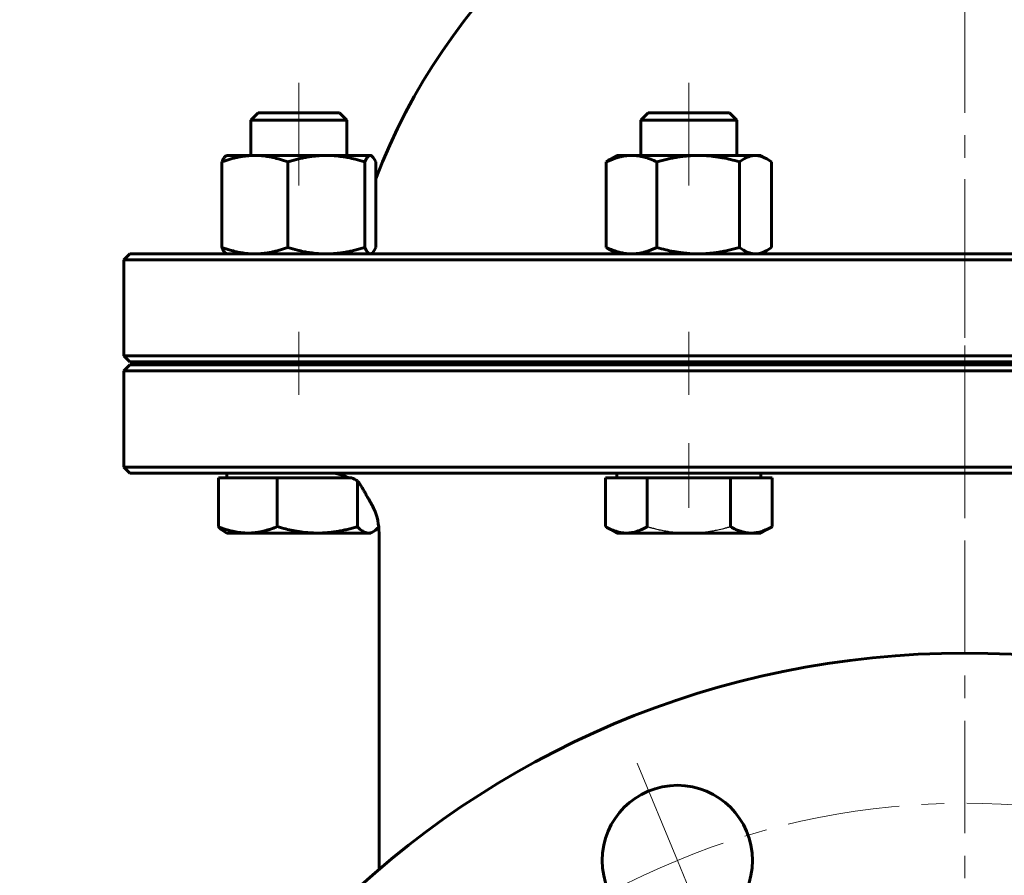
# Model space of a CAD drawing. Header units: millimetres. Extents: x 0 to 594, y 0 to 420.
# Tile 11 of 15: x 369 to 435, y 215 to 272. Entities that reach past the tile are written whole.
import ezdxf

# ---------------------------------------------------------------- set-up
doc = ezdxf.new("R2010")
doc.units = ezdxf.units.MM
for name, pattern in [('K5LT-1', [0]), ('K5LT_AXLED', [12, 7.5, -1.5, 1.5, -1.5]), ('K5LT_BASIC', [0]), ('K5LT_THIN', [0])]:
    doc.linetypes.add(name, pattern=pattern)
doc.layers.add('Системный слой', color=7, linetype='Continuous')
doc.layers.add('Системный слой (1)', color=7, linetype='Continuous', true_color=0x6c6c6c)
doc.styles.add('KDIMTEXTSTYLE', font='txt', dxfattribs={"width": 0.96, "oblique": 15, "height": 5})
doc.styles.add('KTEXTSTYLE', font='txt', dxfattribs={"width": 0.96, "height": 5})
doc.dimstyles.new('KDIMSTYLE (0.40)', dxfattribs={"dimtxt": 5, "dimasz": 1, "dimexe": 2, "dimexo": 0, "dimgap": 1, "dimtad": 1, "dimlfac": 2.5, "dimtxsty": 'KDIMTEXTSTYLE', "dimsah": 1, "dimcen": 0, "dimdle": 1, "dimadec": 0, "dimazin": 0, "dimtfac": 0.667, "dimtmove": 0, "dimatfit": 3, "dimfxl": 1, "dimtvp": 1, "dimtolj": 1, "dimtzin": 0, "dimarcsym": 0})

# ---------------------------------------------------------------- blocks, each defined once
blk = doc.blocks.new('U47')
at = {"layer": 'Системный слой (1)', "color": 143, "linetype": 'K5LT_BASIC', "lineweight": 60, "true_color": 0x33acca}
for start, end in [(23.89401, 31.93687), (0, 23.89401)]:
    blk.add_arc((389.335, 238.162), 4, start, end, dxfattribs=at)
blk = doc.blocks.new('U54')
at = {"layer": 'Системный слой (1)', "color": 143, "linetype": 'K5LT_BASIC', "lineweight": 60, "true_color": 0x33acca}
for start, end in [(106.60152, 159.04859), (20.93284, 73.39848)]:
    blk.add_arc((432.335, 246.743), 42, start, end, dxfattribs=at)
blk = doc.blocks.new('U56')
at = {"layer": 'Системный слой (1)', "color": 143, "linetype": 'K5LT_BASIC', "lineweight": 60, "true_color": 0x33acca}
for p, q in [((393.013, 256.998), (393.112, 257.191)), ((392.747, 256.762), (392.775, 256.765)), ((392.775, 256.765), (392.803, 256.773)), ((392.803, 256.773), (392.831, 256.787)), ((392.831, 256.787), (392.921, 256.865)), ((392.921, 256.865), (393.013, 256.998))]:
    blk.add_line(p, q, dxfattribs=at)
blk = doc.blocks.new('U57')
at = {"layer": 'Системный слой (1)', "color": 143, "linetype": 'K5LT_BASIC', "lineweight": 60, "true_color": 0x33acca}
for p, q in [((419.164, 256.992), (419.264, 257.053)), ((419.264, 257.053), (419.364, 257.119)), ((419.364, 257.119), (419.462, 257.191)), ((418.399, 256.762), (418.648, 256.787)), ((418.648, 256.787), (418.903, 256.864)), ((418.903, 256.864), (419.164, 256.992))]:
    blk.add_line(p, q, dxfattribs=at)
blk = doc.blocks.new('U60')
at = {"layer": 'Системный слой (1)', "color": 143, "linetype": 'K5LT_BASIC', "lineweight": 60, "true_color": 0x33acca}
for p, q in [((418.458, 263.321), (418.399, 263.322)), ((418.708, 263.283), (418.458, 263.321)), ((418.963, 263.195), (418.708, 263.283)), ((419.164, 263.092), (418.963, 263.195)), ((419.261, 263.034), (419.164, 263.092)), ((419.36, 262.967), (419.261, 263.034)), ((419.462, 262.893), (419.36, 262.967))]:
    blk.add_line(p, q, dxfattribs=at)
blk = doc.blocks.new('U62')
at = {"layer": 'Системный слой (1)', "color": 143, "linetype": 'K5LT_BASIC', "lineweight": 60, "true_color": 0x33acca}
for p, q in [((392.775, 263.319), (392.747, 263.322)), ((392.803, 263.311), (392.775, 263.319)), ((392.831, 263.298), (392.803, 263.311)), ((392.853, 263.284), (392.831, 263.298)), ((392.943, 263.192), (392.853, 263.284)), ((393.037, 263.045), (392.943, 263.192)), ((393.112, 262.893), (393.037, 263.045))]:
    blk.add_line(p, q, dxfattribs=at)
blk = doc.blocks.new('U71')
at = {"layer": 'Системный слой (1)', "color": 143, "linetype": 'K5LT_BASIC', "lineweight": 60, "true_color": 0x33acca}
for p, q in [((392.625, 238.162), (392.736, 238.173)), ((392.736, 238.173), (392.847, 238.206)), ((392.847, 238.206), (392.958, 238.26)), ((392.958, 238.26), (393.073, 238.336)), ((393.073, 238.336), (393.192, 238.436)), ((393.192, 238.436), (393.315, 238.561))]:
    blk.add_line(p, q, dxfattribs=at)
blk = doc.blocks.new('U75')
at = {"layer": 'Системный слой (1)', "color": 143, "linetype": 'K5LT_BASIC', "lineweight": 60, "true_color": 0x33acca}
for p, q in [((390.454, 242.124), (389.963, 242.162)), ((390.904, 242.014), (390.454, 242.124)), ((391.306, 241.842), (390.904, 242.014))]:
    blk.add_line(p, q, dxfattribs=at)
blk = doc.blocks.new('U80')
at = {"layer": 'Системный слой (1)', "color": 30, "linetype": 'K5LT_AXLED', "lineweight": 18, "true_color": 0xff8000}
blk.add_line((432.335, 170.162), (432.335, 392.162), dxfattribs=at)
blk = doc.blocks.new('D5')
at = {"layer": 'Системный слой (1)'}
for points in [[(475.91, 203.728), (479.427, 207.343), (475.095, 204.761), (475.895, 204.554)], [(385.244, 132.982), (389.576, 135.563), (388.776, 135.77), (388.76, 136.597)]]:
    blk.add_hatch(color=7, dxfattribs=at).paths.add_polyline_path(points)
at = {"layer": 'Системный слой (1)', "color": 7, "linetype": 'K5LT_THIN', "lineweight": 18, "true_color": 0xffffff}
for p, q in [((479.427, 207.343), (499.121, 222.892)), ((499.121, 222.892), (517.509, 222.892)), ((385.244, 132.982), (479.427, 207.343)), ((475.095, 204.761), (479.427, 207.343)), ((479.427, 207.343), (475.91, 203.728)), ((475.895, 204.554), (475.095, 204.761)), ((475.91, 203.728), (475.895, 204.554)), ((385.244, 132.982), (388.76, 136.597)), ((388.76, 136.597), (388.776, 135.77)), ((388.776, 135.77), (389.576, 135.563)), ((389.576, 135.563), (385.244, 132.982))]:
    blk.add_line(p, q, dxfattribs=at)
blk.add_wipeout([(501.121, 223.892), (501.121, 231.274), (514.933, 231.274), (514.933, 223.892)]).dxf.layer = 'Системный слой (1)'
at = {"layer": 'Системный слой (1)', "color": 7, "char_height": 5, "attachment_point": 1, "style": 'KTEXTSTYLE'}
for s, insert in [('\\fArial|b0|c204|p34;\\H5.0;\\W1.000;\\Q15;\\fGOST Type AU|b0|i0|c204|p34;\\Q15;\\W0.960;⌀', (501.121, 230.479)), ('\\fArial|b0|c204|p34;\\H5.0;\\W1.000;\\Q15;\\fGOST Type AU|b0|i0|c204|p34;\\Q15;\\W0.960;300', (504.428, 230.479))]:
    blk.add_mtext(s, dxfattribs=dict(at, insert=insert))
blk = doc.blocks.new('KDIMARROW_01')
at = {"layer": 'Системный слой'}
blk.add_hatch(color=0, dxfattribs=at).paths.add_polyline_path([(0, 0), (-5, 0.658), (-4.5, 0), (-5, -0.658)])
at = {"layer": 'Системный слой', "color": 0, "linetype": 'K5LT_THIN', "lineweight": 18}
for p, q in [((-4.5, 0), (-5, 0.658)), ((-5, 0.658), (0, 0)), ((0, 0), (-5, -0.658)), ((-5, -0.658), (-4.5, 0))]:
    blk.add_line(p, q, dxfattribs=at)
at = {"layer": 'Системный слой (1)', "color": 0, "linetype": 'K5LT_THIN', "lineweight": 18}
blk.add_line((136.805, 170.162), (136.405, 170.162), dxfattribs=at)
blk = doc.blocks.new('D6')
at = {"layer": 'Системный слой (1)'}
for points in [[(409.5, 201.29), (405.95, 204.872), (408.452, 200.493), (408.673, 201.29)], [(458.72, 135.452), (456.219, 139.831), (455.997, 139.035), (455.171, 139.034)]]:
    blk.add_hatch(color=7, dxfattribs=at).paths.add_polyline_path(points)
at = {"layer": 'Системный слой (1)', "color": 7, "linetype": 'K5LT_THIN', "lineweight": 18, "true_color": 0xffffff}
for p, q in [((405.95, 204.872), (409.5, 201.29)), ((408.452, 200.493), (405.95, 204.872)), ((405.95, 204.872), (458.72, 135.452)), ((408.673, 201.29), (408.452, 200.493)), ((409.5, 201.29), (408.673, 201.29)), ((455.997, 139.035), (456.219, 139.831)), ((456.219, 139.831), (458.72, 135.452)), ((455.171, 139.034), (455.997, 139.035)), ((458.72, 135.452), (455.171, 139.034)), ((458.72, 135.452), (477.408, 110.869)), ((477.408, 110.869), (495.002, 110.869))]:
    blk.add_line(p, q, dxfattribs=at)
blk.add_wipeout([(479.408, 111.869), (479.408, 119.251), (492.458, 119.251), (492.458, 111.869)]).dxf.layer = 'Системный слой (1)'
at = {"layer": 'Системный слой (1)', "color": 7, "char_height": 5, "attachment_point": 1, "style": 'KTEXTSTYLE'}
for s, insert in [('\\fArial|b0|c204|p34;\\H5.0;\\W1.000;\\Q15;\\fGOST Type AU|b0|i0|c204|p34;\\Q15;\\W0.960;⌀', (479.408, 118.457)), ('\\fArial|b0|c204|p34;\\H5.0;\\W1.000;\\Q15;\\fGOST Type AU|b0|i0|c204|p34;\\Q15;\\W0.960;218', (482.715, 118.457))]:
    blk.add_mtext(s, dxfattribs=dict(at, insert=insert))
blk = doc.blocks.new('U82')
at = {"layer": 'Системный слой (1)', "color": 30, "linetype": 'K5LT_AXLED', "lineweight": 18, "true_color": 0xff8000}
for p, q in [((413.201, 216.356), (410.522, 222.823)), ((415.88, 209.889), (413.201, 216.356))]:
    blk.add_line(p, q, dxfattribs=at)
for start, end in [(67.5, 112.5), (112.5, 157.5)]:
    blk.add_arc((432.335, 170.162), 50, start, end, dxfattribs=at)

msp = doc.modelspace()

# ---------------------------------------------------------------- linework, layer by layer
at = {"layer": 'Системный слой (1)', "color": 30, "linetype": 'K5LT_AXLED', "lineweight": 18, "true_color": 0xff8000}
for p, q in [((387.989, 268.1622), (387.989, 261.3222)), ((432.3352, 240.1622), (432.3352, 261.7317)), ((387.989, 251.5622), (387.989, 247.3622)), ((413.9664, 251.5622), (413.9664, 247.3622)), ((413.9664, 244.1622), (413.9664, 239.8421))]:
    msp.add_line(p, q, dxfattribs=at)
at = {"layer": 'Системный слой (1)', "color": 143, "linetype": 'K5LT_BASIC', "lineweight": 60, "true_color": 0x33acca}
for p, q in [((385.2798, 266.1622), (384.789, 265.6714)), ((384.789, 265.6714), (390.2517, 265.6714)), ((384.789, 263.3222), (384.789, 265.6714)), ((390.6982, 266.1622), (385.2798, 266.1622)), ((390.2517, 265.6714), (391.189, 265.6714)), ((390.6982, 266.1622), (391.189, 265.6714)), ((391.189, 263.3222), (391.189, 265.6714)), ((411.2572, 266.1622), (410.7664, 265.6714)), ((410.7664, 263.3222), (410.7664, 265.6714)), ((410.7664, 265.6714), (417.1664, 265.6714)), ((416.6757, 266.1622), (411.2572, 266.1622)), ((416.6757, 266.1622), (417.1664, 265.6714)), ((417.1664, 263.3222), (417.1664, 265.6714)), ((383.189, 263.3222), (383.1469, 263.2978)), ((383.189, 263.3222), (385.0626, 263.3222)), ((385.0626, 263.3222), (389.8208, 263.3222)), ((389.8208, 263.3222), (392.7472, 263.3222)), ((392.7472, 263.3222), (392.789, 263.3222)), ((392.789, 263.3222), (392.8311, 263.2978)), ((409.1664, 263.3222), (408.7684, 263.0924)), ((409.1664, 263.3222), (410.155, 263.3222)), ((410.155, 263.3222), (414.5875, 263.3222)), ((414.5875, 263.3222), (418.3989, 263.3222)), ((418.3989, 263.3222), (418.7664, 263.3222)), ((418.7664, 263.3222), (419.1644, 263.0924)), ((382.8659, 262.8934), (382.8659, 257.1909)), ((387.2593, 262.8934), (387.2593, 257.1909)), ((392.3823, 262.8934), (392.3823, 257.1909)), ((393.1121, 262.8934), (393.1121, 257.1909)), ((408.4704, 262.8934), (408.4704, 257.1909)), ((411.8395, 262.8934), (411.8395, 257.1909)), ((417.3355, 262.8934), (417.3355, 257.1909)), ((419.4624, 262.8934), (419.4624, 257.1909)), ((376.7352, 256.7622), (376.3352, 256.3622)), ((487.9352, 256.7622), (376.7352, 256.7622)), ((383.189, 256.7622), (383.1469, 256.7865)), ((392.789, 256.7622), (392.8311, 256.7865)), ((409.1664, 256.7622), (408.7684, 256.9919)), ((418.7664, 256.7622), (419.1644, 256.9919)), ((376.3352, 249.9622), (376.3352, 256.3622)), ((376.3352, 256.3622), (488.3352, 256.3622)), ((488.3352, 249.9622), (376.3352, 249.9622)), ((376.7352, 249.5622), (376.3352, 249.9622)), ((376.7352, 249.3622), (376.3352, 248.9622)), ((376.7352, 249.5622), (487.9352, 249.5622)), ((487.9352, 249.3622), (376.7352, 249.3622)), ((384.789, 249.3622), (384.789, 249.5622)), ((391.189, 249.3622), (391.189, 249.5622)), ((392.3352, 249.3622), (392.3352, 249.5622)), ((410.7664, 249.3622), (410.7664, 249.5622)), ((417.1664, 249.3622), (417.1664, 249.5622)), ((376.3352, 248.9622), (488.3352, 248.9622)), ((376.3352, 242.5622), (376.3352, 248.9622)), ((488.3352, 242.5622), (376.3352, 242.5622)), ((376.7352, 242.1622), (376.3352, 242.5622)), ((376.7352, 242.1622), (487.9352, 242.1622)), ((383.189, 241.8421), (383.189, 242.1622)), ((409.1664, 241.8421), (409.1664, 242.1622)), ((418.7664, 241.8421), (418.7664, 242.1622)), ((382.6353, 241.8421), (384.5949, 241.8421)), ((382.6353, 241.8421), (382.6353, 238.5908)), ((384.5949, 241.8421), (386.5545, 241.8421)), ((386.5545, 241.8421), (389.2313, 241.8421)), ((386.5545, 241.8421), (386.5545, 238.5908)), ((389.2313, 241.8421), (391.5051, 241.8421)), ((391.9082, 241.6366), (391.9082, 238.5908)), ((408.4239, 241.8421), (408.4239, 238.5908)), ((408.4239, 241.8421), (409.8095, 241.8421)), ((409.8095, 241.8421), (411.1951, 241.8421)), ((411.1951, 241.8421), (411.1951, 238.5908)), ((411.1951, 241.8421), (413.9664, 241.8421)), ((413.9664, 241.8421), (416.7377, 241.8421)), ((416.7377, 241.8421), (416.7377, 238.5908)), ((416.7377, 241.8421), (418.1233, 241.8421)), ((418.1233, 241.8421), (419.509, 241.8421)), ((419.509, 241.8421), (419.509, 238.5908)), ((383.189, 238.1621), (383.0197, 238.2599)), ((384.5949, 238.1621), (383.189, 238.1621)), ((389.2313, 238.1621), (384.5949, 238.1621)), ((392.6254, 238.1621), (389.2313, 238.1621)), ((392.789, 238.1621), (392.6254, 238.1621)), ((392.789, 238.1621), (392.9583, 238.2599)), ((393.3352, 235.4064), (393.3352, 238.1622)), ((409.1664, 238.1621), (408.4239, 238.5908)), ((409.8095, 238.1621), (409.1664, 238.1621)), ((413.9664, 238.1621), (409.8095, 238.1621)), ((418.1233, 238.1621), (413.9664, 238.1621)), ((418.7664, 238.1621), (418.1233, 238.1621)), ((418.7664, 238.1621), (419.509, 238.5908)), ((393.3352, 215.7582), (393.3352, 235.4064))]:
    msp.add_line(p, q, dxfattribs=at)
for centre, radius in [((432.3352, 170.1622), 60), ((413.201, 216.3561), 5)]:
    msp.add_circle(centre, radius, dxfattribs=at)
for points, knots in [([(385.0626, 263.3222), (384.9669, 263.3222), (384.7789, 263.3171), (384.4987, 263.2942), (384.2278, 263.2584), (383.9626, 263.2106), (383.6985, 263.1513), (383.43, 263.0797), (383.153, 262.9945), (382.9631, 262.9288), (382.8659, 262.8934)], [0, 0, 0, 0, 1.5561945, 3.0194364, 4.4038421, 5.7276839, 7.0281179, 8.3245101, 9.6434552, 11, 11, 11, 11]), ([(382.8659, 262.8934), (382.8914, 262.9494), (382.9391, 263.0455), (383.004, 263.1527), (383.0636, 263.2302), (383.1101, 263.2741), (383.138, 263.2927), (383.1468, 263.2978)], [0, 0, 0, 0, 1.9873205, 3.838925, 5.4823064, 7.2028482, 8, 8, 8, 8]), ([(387.2593, 262.8934), (387.0694, 262.9626), (386.751, 263.0669), (386.3544, 263.1698), (386.0125, 263.2401), (385.6982, 263.2872), (385.3723, 263.316), (385.167, 263.3222), (385.0626, 263.3222)], [0, 0, 0, 0, 2.0992976, 3.6661943, 4.8141621, 6.3662407, 7.6678686, 9, 9, 9, 9]), ([(389.8208, 263.3222), (389.7092, 263.3222), (389.49, 263.3171), (389.1633, 263.2942), (388.8474, 263.2584), (388.5381, 263.2106), (388.2301, 263.1513), (387.9171, 263.0797), (387.594, 262.9945), (387.3726, 262.9288), (387.2593, 262.8934)], [0, 0, 0, 0, 1.5561945, 3.0194364, 4.4038421, 5.7276839, 7.0281179, 8.3245101, 9.6434552, 11, 11, 11, 11]), ([(392.3823, 262.8934), (392.1609, 262.9626), (391.7896, 263.0669), (391.3272, 263.1698), (390.9286, 263.2401), (390.562, 263.2872), (390.182, 263.316), (389.9426, 263.3222), (389.8208, 263.3222)], [0, 0, 0, 0, 2.0992976, 3.6661943, 4.8141621, 6.3662407, 7.6678686, 9, 9, 9, 9]), ([(392.7472, 263.3222), (392.7313, 263.3222), (392.7001, 263.3171), (392.6536, 263.2942), (392.6086, 263.2584), (392.5645, 263.2106), (392.5206, 263.1513), (392.476, 263.0797), (392.43, 262.9945), (392.3985, 262.9288), (392.3823, 262.8934)], [0, 0, 0, 0, 1.5561945, 3.0194364, 4.4038421, 5.7276839, 7.0281179, 8.3245101, 9.6434552, 11, 11, 11, 11]), ([(410.155, 263.3222), (410.0816, 263.3222), (409.9374, 263.3171), (409.7226, 263.2942), (409.5148, 263.2584), (409.3114, 263.2106), (409.1089, 263.1513), (408.903, 263.0797), (408.6906, 262.9945), (408.545, 262.9288), (408.4704, 262.8934)], [0, 0, 0, 0, 1.5561945, 3.0194364, 4.4038421, 5.7276839, 7.0281179, 8.3245101, 9.6434552, 11, 11, 11, 11]), ([(411.8395, 262.8934), (411.6939, 262.9626), (411.4497, 263.0669), (411.1456, 263.1698), (410.8835, 263.2401), (410.6424, 263.2872), (410.3925, 263.316), (410.2351, 263.3222), (410.155, 263.3222)], [0, 0, 0, 0, 2.0992976, 3.6661943, 4.8141621, 6.3662407, 7.6678686, 9, 9, 9, 9]), ([(414.5875, 263.3222), (414.4677, 263.3222), (414.2326, 263.3171), (413.8821, 263.2942), (413.5432, 263.2584), (413.2114, 263.2106), (412.881, 263.1513), (412.5452, 263.0797), (412.1987, 262.9945), (411.9611, 262.9288), (411.8395, 262.8934)], [0, 0, 0, 0, 1.5561945, 3.0194364, 4.4038421, 5.7276839, 7.0281179, 8.3245101, 9.6434552, 11, 11, 11, 11]), ([(417.3355, 262.8934), (417.1344, 262.952), (416.7636, 263.0508), (416.3243, 263.1459), (415.9765, 263.2079), (415.6487, 263.2567), (415.2796, 263.2963), (414.9115, 263.3181), (414.6857, 263.3222), (414.5875, 263.3222)], [0, 0, 0, 0, 1.9742513, 3.7680806, 4.7008541, 5.7979446, 7.4303614, 8.8873454, 10, 10, 10, 10]), ([(418.3989, 263.3222), (418.3526, 263.3222), (418.2616, 263.3171), (418.1259, 263.2942), (417.9948, 263.2584), (417.8664, 263.2106), (417.7385, 263.1513), (417.6086, 263.0797), (417.4745, 262.9945), (417.3825, 262.9288), (417.3355, 262.8934)], [0, 0, 0, 0, 1.5561945, 3.0194364, 4.4038421, 5.7276839, 7.0281179, 8.3245101, 9.6434552, 11, 11, 11, 11]), ([(383.1469, 256.7865), (383.1247, 256.7993), (383.085, 256.831), (383.0247, 256.9026), (382.9637, 256.9956), (382.9098, 257.097), (382.8759, 257.1689), (382.8659, 257.1909)], [0, 0, 0, 0, 1.995787, 3.5719003, 5.3286887, 7.2193529, 8, 8, 8, 8]), ([(382.8659, 257.1909), (383.0558, 257.1217), (383.3742, 257.0175), (383.7707, 256.9146), (384.1126, 256.8442), (384.427, 256.7971), (384.7528, 256.7683), (384.9582, 256.7622), (385.0626, 256.7622)], [0, 0, 0, 0, 2.0992976, 3.6661943, 4.8141621, 6.3662407, 7.6678686, 9, 9, 9, 9]), ([(385.0626, 256.7622), (385.1583, 256.7622), (385.3462, 256.7673), (385.6265, 256.7901), (385.8973, 256.826), (386.1626, 256.8737), (386.4267, 256.933), (386.6951, 257.0047), (386.9722, 257.0898), (387.1621, 257.1555), (387.2593, 257.1909)], [0, 0, 0, 0, 1.5561945, 3.0194364, 4.4038421, 5.7276839, 7.0281179, 8.3245101, 9.6434552, 11, 11, 11, 11]), ([(387.2593, 257.1909), (387.4806, 257.1217), (387.852, 257.0175), (388.3144, 256.9146), (388.713, 256.8442), (389.0796, 256.7971), (389.4596, 256.7683), (389.699, 256.7622), (389.8208, 256.7622)], [0, 0, 0, 0, 2.0992976, 3.6661943, 4.8141621, 6.3662407, 7.6678686, 9, 9, 9, 9]), ([(389.8208, 256.7622), (389.9324, 256.7622), (390.1516, 256.7673), (390.4783, 256.7901), (390.7942, 256.826), (391.1035, 256.8737), (391.4115, 256.933), (391.7245, 257.0047), (392.0476, 257.0898), (392.269, 257.1555), (392.3823, 257.1909)], [0, 0, 0, 0, 1.5561945, 3.0194364, 4.4038421, 5.7276839, 7.0281179, 8.3245101, 9.6434552, 11, 11, 11, 11]), ([(392.3823, 257.1909), (392.4139, 257.1217), (392.4668, 257.0175), (392.5326, 256.9146), (392.5894, 256.8442), (392.6416, 256.7971), (392.6958, 256.7683), (392.7299, 256.7622), (392.7472, 256.7622)], [0, 0, 0, 0, 2.0992976, 3.6661943, 4.8141621, 6.3662407, 7.6678686, 9, 9, 9, 9]), ([(408.7684, 256.9919), (408.6956, 257.034), (408.5961, 257.0985), (408.4973, 257.1706), (408.4704, 257.1909)], [0, 0, 0, 0, 3.6351707, 5, 5, 5, 5]), ([(408.4704, 257.1909), (408.616, 257.1217), (408.8602, 257.0175), (409.1643, 256.9146), (409.4265, 256.8442), (409.6676, 256.7971), (409.9174, 256.7683), (410.0749, 256.7622), (410.155, 256.7622)], [0, 0, 0, 0, 2.0992976, 3.6661943, 4.8141621, 6.3662407, 7.6678686, 9, 9, 9, 9]), ([(410.155, 256.7622), (410.2284, 256.7622), (410.3725, 256.7673), (410.5874, 256.7901), (410.7951, 256.826), (410.9985, 256.8737), (411.2011, 256.933), (411.4069, 257.0047), (411.6193, 257.0898), (411.765, 257.1555), (411.8395, 257.1909)], [0, 0, 0, 0, 1.5561945, 3.0194364, 4.4038421, 5.7276839, 7.0281179, 8.3245101, 9.6434552, 11, 11, 11, 11]), ([(411.8395, 257.1909), (412.0405, 257.1324), (412.4113, 257.0336), (412.8506, 256.9384), (413.1984, 256.8764), (413.5263, 256.8277), (413.8954, 256.788), (414.2634, 256.7662), (414.4893, 256.7622), (414.5875, 256.7622)], [0, 0, 0, 0, 1.9742513, 3.7680806, 4.7008541, 5.7979446, 7.4303614, 8.8873454, 10, 10, 10, 10]), ([(414.5875, 256.7622), (414.7072, 256.7622), (414.9423, 256.7673), (415.2929, 256.7901), (415.6317, 256.826), (415.9636, 256.8737), (416.294, 256.933), (416.6298, 257.0047), (416.9763, 257.0898), (417.2139, 257.1555), (417.3355, 257.1909)], [0, 0, 0, 0, 1.5561945, 3.0194364, 4.4038421, 5.7276839, 7.0281179, 8.3245101, 9.6434552, 11, 11, 11, 11]), ([(417.3355, 257.1909), (417.4274, 257.1217), (417.5815, 257.0175), (417.7735, 256.9146), (417.939, 256.8442), (418.0912, 256.7971), (418.249, 256.7683), (418.3484, 256.7622), (418.3989, 256.7622)], [0, 0, 0, 0, 2.0992976, 3.6661943, 4.8141621, 6.3662407, 7.6678686, 9, 9, 9, 9]), ([(391.9082, 241.6366), (391.9713, 241.5528), (392.0564, 241.4287), (392.1608, 241.2622), (392.247, 241.1195), (392.3105, 241.0094), (392.3537, 240.9332)], [0, 0, 0, 0, 2.9114403, 3.964337, 4.9270153, 7, 7, 7, 7]), ([(392.7285, 240.2784), (392.708, 240.3098), (392.6737, 240.3666), (392.6196, 240.4596), (392.5589, 240.5666), (392.4863, 240.6967), (392.4157, 240.8234), (392.3717, 240.9015), (392.3537, 240.9332)], [0, 0, 0, 0, 1.4401696, 2.4466887, 3.8874919, 5.8220487, 7.7035845, 9, 9, 9, 9]), ([(392.9898, 239.7811), (392.9582, 239.8524), (392.9246, 239.9229), (392.8573, 240.0544), (392.8225, 240.1147), (392.7849, 240.1831), (392.7805, 240.1903), (392.7604, 240.2245), (392.7442, 240.2513), (392.7285, 240.2784)], [0, 0, 0, 0, 2.2793472, 2.2793472, 4.3128704, 4.3128704, 4.5586944, 4.5586944, 5.4729011, 5.4729011, 5.4729011, 5.4729011]), ([(382.6353, 238.5908), (382.8047, 238.5217), (383.0887, 238.4174), (383.4425, 238.3145), (383.7475, 238.2442), (384.0279, 238.1971), (384.3186, 238.1683), (384.5017, 238.1621), (384.5949, 238.1621)], [0, 0, 0, 0, 2.0992976, 3.6661943, 4.8141621, 6.3662407, 7.6678686, 9, 9, 9, 9]), ([(383.0197, 238.2599), (382.9773, 238.2844), (382.8957, 238.3397), (382.7674, 238.4506), (382.6811, 238.5398), (382.6353, 238.5908)], [0, 0, 0, 0, 2.1204198, 3.9842351, 6, 6, 6, 6]), ([(384.5949, 238.1621), (384.6803, 238.1621), (384.8479, 238.1672), (385.0979, 238.1901), (385.3396, 238.2259), (385.5762, 238.2737), (385.8118, 238.333), (386.0512, 238.4046), (386.2984, 238.4898), (386.4678, 238.5555), (386.5545, 238.5908)], [0, 0, 0, 0, 1.5561945, 3.0194364, 4.4038421, 5.7276839, 7.0281179, 8.3245101, 9.6434552, 11, 11, 11, 11]), ([(386.5545, 238.5908), (386.7503, 238.5323), (387.1115, 238.4335), (387.5394, 238.3384), (387.8782, 238.2764), (388.1976, 238.2276), (388.5571, 238.188), (388.9157, 238.1662), (389.1357, 238.1621), (389.2313, 238.1621)], [0, 0, 0, 0, 1.9742513, 3.7680806, 4.7008541, 5.7979446, 7.4303614, 8.8873454, 10, 10, 10, 10]), ([(389.2313, 238.1621), (389.348, 238.1621), (389.577, 238.1672), (389.9185, 238.1901), (390.2486, 238.2259), (390.5718, 238.2737), (390.8936, 238.333), (391.2207, 238.4046), (391.5583, 238.4898), (391.7898, 238.5555), (391.9082, 238.5908)], [0, 0, 0, 0, 1.5561945, 3.0194364, 4.4038421, 5.7276839, 7.0281179, 8.3245101, 9.6434552, 11, 11, 11, 11]), ([(391.9082, 238.5908), (391.9702, 238.5217), (392.0741, 238.4174), (392.2036, 238.3145), (392.3153, 238.2442), (392.4179, 238.1971), (392.5243, 238.1683), (392.5913, 238.1621), (392.6254, 238.1621)], [0, 0, 0, 0, 2.0992976, 3.6661943, 4.8141621, 6.3662407, 7.6678686, 9, 9, 9, 9]), ([(408.4239, 238.5908), (408.5436, 238.5217), (408.7445, 238.4174), (408.9946, 238.3145), (409.2103, 238.2442), (409.4086, 238.1971), (409.6141, 238.1683), (409.7436, 238.1621), (409.8095, 238.1621)], [0, 0, 0, 0, 2.0992976, 3.6661943, 4.8141621, 6.3662407, 7.6678686, 9, 9, 9, 9]), ([(409.8095, 238.1621), (409.8699, 238.1621), (409.9884, 238.1672), (410.1652, 238.1901), (410.336, 238.2259), (410.5034, 238.2737), (410.67, 238.333), (410.8393, 238.4046), (411.014, 238.4898), (411.1338, 238.5555), (411.1951, 238.5908)], [0, 0, 0, 0, 1.5561945, 3.0194364, 4.4038421, 5.7276839, 7.0281179, 8.3245101, 9.6434552, 11, 11, 11, 11]), ([(416.7377, 238.5908), (416.8575, 238.5217), (417.0583, 238.4174), (417.3085, 238.3145), (417.5241, 238.2442), (417.7224, 238.1971), (417.928, 238.1683), (418.0575, 238.1621), (418.1233, 238.1621)], [0, 0, 0, 0, 2.0992976, 3.6661943, 4.8141621, 6.3662407, 7.6678686, 9, 9, 9, 9]), ([(418.1233, 238.1621), (418.1837, 238.1621), (418.3023, 238.1672), (418.479, 238.1901), (418.6499, 238.2259), (418.8172, 238.2737), (418.9838, 238.333), (419.1531, 238.4046), (419.3279, 238.4898), (419.4477, 238.5555), (419.509, 238.5908)], [0, 0, 0, 0, 1.5561945, 3.0194364, 4.4038421, 5.7276839, 7.0281179, 8.3245101, 9.6434552, 11, 11, 11, 11])]:
    msp.add_open_spline(points, degree=3, knots=knots, dxfattribs=at)
for points in [[(408.4704, 262.8934), (408.574, 262.9713), (408.6728, 263.0372), (408.7685, 263.0924)], [(391.5051, 241.8421), (391.6433, 241.7816), (391.7777, 241.7131), (391.9082, 241.6366)]]:
    msp.add_open_spline(points, degree=3, dxfattribs=at)
at = {"layer": 'Системный слой (1)', "color": 7, "linetype": 'K5LT-1'}
for points, knots in [([(411.1951, 238.5908), (411.2183, 238.5841), (411.265, 238.5708), (411.3352, 238.5511), (411.4052, 238.5319), (411.4975, 238.5071), (411.6111, 238.4775), (411.8148, 238.4269), (412.0814, 238.3664), (412.4034, 238.3036), (412.6639, 238.2614), (412.8676, 238.2334), (413.0482, 238.2116), (413.2567, 238.1912), (413.5718, 238.1689), (413.8079, 238.1622), (413.9664, 238.1621)], [0, 0, 0, 0, 0.0161629, 0.03232579, 0.04848869, 0.06465158, 0.09697738, 0.12930317, 0.21136627, 0.29342937, 0.37297705, 0.41275089, 0.45252472, 0.51510646, 0.57768819, 0.70285166, 0.70285166, 0.70285166, 0.70285166]), ([(413.9664, 238.1621), (413.9999, 238.1621), (414.0663, 238.1625), (414.1649, 238.1643), (414.2631, 238.1672), (414.3943, 238.1727), (414.5586, 238.1824), (414.7823, 238.2008), (415.0337, 238.2283), (415.3146, 238.2679), (415.5998, 238.3168), (415.9275, 238.3825), (416.2343, 238.4544), (416.4826, 238.5194), (416.628, 238.5595), (416.7011, 238.5803), (416.7377, 238.5908)], [0.70285166, 0.70285166, 0.70285166, 0.70285166, 0.72895569, 0.75505972, 0.78116376, 0.80726779, 0.85947585, 0.91168391, 0.98477721, 1.05787051, 1.13096381, 1.20405711, 1.30488022, 1.35529177, 1.38049755, 1.40570333, 1.40570333, 1.40570333, 1.40570333])]:
    msp.add_open_spline(points, degree=3, knots=knots, dxfattribs=at)

# ---------------------------------------------------------------- block references
at = {"layer": 'Системный слой (1)'}
for name in ['U80', 'U54', 'U62', 'U60', 'U56', 'U57', 'U75', 'U47', 'U71']:
    msp.add_blockref(name, (0, 0), dxfattribs=at)

# ---------------------------------------------------------------- next in the draw order: dimensions: what is measured, and where the dimension line sits
at = {"layer": 'Системный слой (1)', "color": 7}
dim = msp.add_diameter_dim_2p(p1=(314.6064, 77.2109), p2=(550.064, 263.1134), dimstyle='KDIMSTYLE (0.40)', override={"dimtih": 1, "dimtoh": 1, "dimpost": '\\fGOST Type AU|b0|c204|p34;\\H5.0;\\W0.960;\\Q15;<>', "dimblk1": 'KDIMARROW_01', "dimblk2": 'KDIMARROW_01', "dimclrt": 7, "dimtol": 1, "dimtp": 0, "dimtm": 0, "dimtdec": 5, "dimtmove": 1, "dimatfit": 2, "dimtolj": 1}, dxfattribs=at)
dim.commit()
dim.dimension.update_dxf_attribs({"geometry": 'D5', "text_midpoint": (501.1208, 222.8919), "dimtype": 163})

# ---------------------------------------------------------------- next in the draw order: linework, layer by layer
at = {"layer": 'Системный слой (1)', "color": 30, "linetype": 'K5LT_AXLED', "lineweight": 18, "true_color": 0xff8000}
msp.add_line((413.9664, 268.1622), (413.9664, 261.3222), dxfattribs=at)

# ---------------------------------------------------------------- next in the draw order: dimensions: what is measured, and where the dimension line sits
at = {"layer": 'Системный слой (1)', "color": 7}
dim = msp.add_diameter_dim_2p(p1=(366.3721, 256.937), p2=(498.2984, 83.3874), dimstyle='KDIMSTYLE (0.40)', override={"dimtih": 1, "dimtoh": 1, "dimpost": '\\fGOST Type AU|b0|c204|p34;\\H5.0;\\W0.960;\\Q15;<>', "dimblk1": 'KDIMARROW_01', "dimblk2": 'KDIMARROW_01', "dimclrt": 7, "dimtol": 1, "dimtp": 0, "dimtm": 0, "dimtdec": 5, "dimtmove": 1, "dimatfit": 2, "dimtolj": 1}, dxfattribs=at)
dim.commit()
dim.dimension.update_dxf_attribs({"geometry": 'D6', "text_midpoint": (479.4076, 110.8692), "dimtype": 163})

# ---------------------------------------------------------------- next in the draw order: block references
at = {"layer": 'Системный слой (1)'}
msp.add_blockref('U82', (0, 0), dxfattribs=at)

doc.saveas('drawing.dxf')
